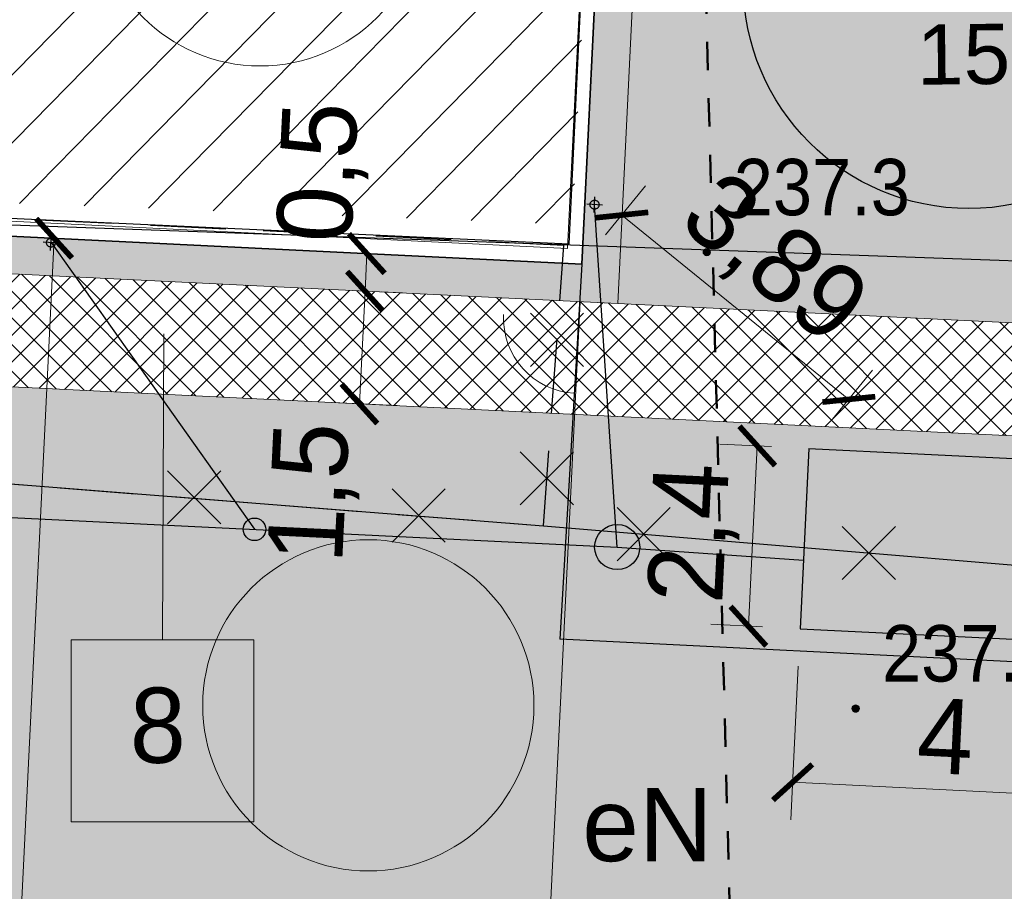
# Model space of a CAD drawing. Extents: x 40810 to 6568062, y -66833 to 5647073.
# Tile 13 of 32: x 6567800 to 6567813, y 5646964 to 5646976. Entities that reach past the tile are written whole.
import ezdxf
from ezdxf.enums import TextEntityAlignment as Align
from ezdxf.lldxf.tags import DXFTag

# ---------------------------------------------------------------- set-up
doc = ezdxf.new("R2010")
doc.units = 0
doc.header["$MEASUREMENT"] = 0
for name, pattern in [('218-500', [1, 0.5, -0.5]), ('8', [2, 1.5, -0.5]), ('DGN_STYLE_2191', [1, -0.25, 0.5, -0.25]), ('DGN_STYLE_9021', [7.5, 3.75, 3.75]), ('KTCR02_05', [1.5, 1, -0.5]), ('PZAG_03_05', [9, 4.5, 4.5]), ('STRICHPUNKTX2', [2, 1, -0.5, 0, -0.5])]:
    doc.linetypes.add(name, pattern=pattern)
doc.layers.get('0').update_dxf_attribs({"linetype": 'CONTINUOUS'})
doc.layers.get('Defpoints').update_dxf_attribs({"linetype": 'CONTINUOUS'})
for name, color, linetype, lineweight in [('_Eko_deszczowka', 94, 'CONTINUOUS', 30), ('_Eko_DŹ_odwierty_obszar', 4, 'CONTINUOUS', 25), ('_EKO_DŹ_odwierty_OPIS', 3, 'CONTINUOUS', 15), ('A_izolacja', 5, 'CONTINUOUS', 9), ('E_przyłacze', 1, '218-500', 70), ('l. przekrojowa', 1, 'CONTINUOUS', 30), ('l.przerywana', 104, 'ICAD_ISO03W100', 5), ('l.widokowa', 140, 'CONTINUOUS', 15), ('Proj Kanalizacja', 33, 'CONTINUOUS', 50), ('szraf1', 8, 'CONTINUOUS', 5), ('wymiarowanie', 176, 'CONTINUOUS', 9)]:
    doc.layers.add(name, color=color, linetype=linetype, lineweight=lineweight)
for name, color, linetype in [('BDOT1', 7, 'CONTINUOUS'), ('EWID_BUD', 7, 'CONTINUOUS'), ('PZAG', 7, 'CONTINUOUS'), ('Z-zielen', 62, 'CONTINUOUS')]:
    doc.layers.add(name, color=color, linetype=linetype)
doc.styles.add('Arial_1', font='arial.ttf')
doc.styles.get("Standard").update_dxf_attribs({"font": 'GOTHIC.TTF'})
doc.styles.add('STYLE-GEO_140', font='geo_140.shx', dxfattribs={"bigfont": 'geo_140big.shx'})
tags = doc.linetypes.add('ICAD_ISO03W100', pattern=[30, 12, -18]).pattern_tags.tags
tags[6:7] = [DXFTag(74, 4), DXFTag(75, 0), DXFTag(340, '0'), DXFTag(46, 1.0), DXFTag(50, 0.0), DXFTag(44, 0.0), DXFTag(45, 0.0)]
tags[4:5] = [DXFTag(74, 4), DXFTag(75, 0), DXFTag(340, '0'), DXFTag(46, 1.0), DXFTag(50, 0.0), DXFTag(44, 0.0), DXFTag(45, 0.0)]
doc.dimstyles.new('Skala 1-50', dxfattribs={"dimtxt": 1, "dimasz": 0.5, "dimexe": 0.5, "dimexo": 0.5, "dimgap": 0.2, "dimtad": 1, "dimtxsty": 'Standard', "dimblk": 'ARCHTICK', "dimcen": 0.5, "dimclrd": 256, "dimclre": 256, "dimadec": 0, "dimazin": 0, "dimtfac": 1, "dimtdec": 1, "dimtmove": 1, "dimatfit": 3, "dimldrblk": 'ARCHTICK', "dimfxl": 1, "dimlwd": -1, "dimlwe": -1, "dimarcsym": 0})
pattern_1 = [(45, (0, 0), (-0.1767766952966, 0.1767766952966), []), (135, (0, 0), (-0.1767766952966, -0.1767766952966), [])]
pattern_2 = [(0, (0.04, 0.02), (0, 1), [0, -1]), (0, (0.36, 0.04), (0, 1), [0, -1]), (0, (0.18, 0.26), (0, 1), [0, -1]), (0, (0.4, 0.42), (0, 1), [0, -1]), (0, (0.14, 0.48), (0, 1), [0, -1]), (0, (0.22, 0.72), (0, 1), [0, -1]), (0, (0.08, 0.9), (0, 1), [0, -1]), (0, (0.4, 0.88), (0, 1), [0, -1]), (0, (0.64, 0.92), (0, 1), [0, -1]), (0, (0.76, 0.68), (0, 1), [0, -1]), (0, (0.96, 0.66), (0, 1), [0, -1]), (0, (0.96, 0.3), (0, 1), [0, -1]), (0, (0.78, 0.18), (0, 1), [0, -1]), (0, (0.5, 0.24), (0, 1), [0, -1]), (0, (0.68, 0.42), (0, 1), [0, -1]), (0, (0.5, 0.6), (0, 1), [0, -1]), (0, (0.92, 0.04), (0, 1), [0, -1])]

# ---------------------------------------------------------------- blocks, each defined once
blk = doc.blocks.new('DWG_H0_11')
at = {"layer": 'BDOT1', "linetype": 'Continuous'}
blk.add_hatch(color=7, dxfattribs=at).paths.add_polyline_path([(0.09, 0, 1), (-0.09, 0, 1)], flags=16)
at = {"layer": 'BDOT1', "color": 7, "linetype": 'Continuous'}
blk.add_lwpolyline([(0.09, 0, 1), (-0.09, 0, 1)], format="xyb", close=True, dxfattribs=at)
blk = doc.blocks.new('RTPW01_1')
at = {"layer": 'BDOT1', "color": 7, "linetype": 'Continuous'}
blk.add_circle((0, 0), 0.09, dxfattribs=at)
blk.add_blockref('DWG_H0_11', (0, 0), dxfattribs=at)
blk = doc.blocks.new('_ArchTick')
at = {"color": 0, "linetype": 'ByBlock', "const_width": 0.15}
blk.add_lwpolyline([(-0.5, -0.5), (0.5, 0.5)], dxfattribs=at)
blk = doc.blocks.new('*D203')
at = {"layer": 'Defpoints', "color": 0}
for p in [(6567798.09, 5646973.025), (6567800.564, 5646972.904), (6567796.86, 5646947.89)]:
    blk.add_point(p, dxfattribs=at)
at = {"layer": 'wymiarowanie'}
for p, q in [((6567798.59, 5646973.001), (6567801.063, 5646972.88)), ((6567797.359, 5646947.866), (6567799.833, 5646947.744))]:
    blk.add_line(p, q, dxfattribs=at)
at = {"layer": 'wymiarowanie', "color": 1}
blk.add_line((6567799.334, 5646947.769), (6567800.564, 5646972.904), dxfattribs=at)
at = {"layer": 'wymiarowanie', "color": 1, "linetype": 'Continuous', "xscale": 0.5, "yscale": 0.5, "zscale": 0.5}
for p, rotation in [((6567800.564, 5646972.904), 87.1980771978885), ((6567799.334, 5646947.769), 267.1980771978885)]:
    blk.add_blockref('_ArchTick', p, dxfattribs=dict(at, rotation=rotation))
at = {"layer": 'wymiarowanie', "color": 0, "linetype": 'Continuous', "insert": (6567799.179, 5646960.374), "char_height": 1, "attachment_point": 5, "rotation": 87.1981}
blk.add_mtext('25,17', dxfattribs=at)
blk = doc.blocks.new('*D232')
at = {"layer": 'Defpoints', "color": 0}
for p in [(6567813.465, 5646966.083), (6567823.459, 5646965.746), (6567823.351, 5646962.556)]:
    blk.add_point(p, dxfattribs=at)
at = {"layer": 'wymiarowanie'}
for p, q in [((6567813.448, 5646965.583), (6567813.34, 5646962.394)), ((6567823.442, 5646965.246), (6567823.334, 5646962.056)), ((6567813.357, 5646962.893), (6567823.351, 5646962.556))]:
    blk.add_line(p, q, dxfattribs=at)
at = {"layer": 'wymiarowanie', "linetype": 'Continuous', "xscale": 0.5, "yscale": 0.5, "zscale": 0.5}
for p, rotation in [((6567813.357, 5646962.893), 178.0658650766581), ((6567823.351, 5646962.556), 358.0658650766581)]:
    blk.add_blockref('_ArchTick', p, dxfattribs=dict(at, rotation=rotation))
at = {"layer": 'wymiarowanie', "color": 0, "linetype": 'Continuous', "insert": (6567818.378, 5646963.449), "char_height": 1, "attachment_point": 5, "rotation": 358.0659}
blk.add_mtext('10', dxfattribs=at)
blk = doc.blocks.new('*D248')
at = {"layer": 'Defpoints', "color": 0}
for p in [(6567808.278, 5646976.808), (6567808.254, 5646976.098), (6567817.246, 5646974.366)]:
    blk.add_point(p, dxfattribs=at)
at = {"layer": 'wymiarowanie'}
for p, q in [((6567808.271, 5646976.598), (6567808.295, 5646977.307)), ((6567817.263, 5646974.866), (6567817.335, 5646977.002)), ((6567817.318, 5646976.502), (6567808.278, 5646976.808))]:
    blk.add_line(p, q, dxfattribs=at)
at = {"layer": 'wymiarowanie', "linetype": 'Continuous', "xscale": 0.5, "yscale": 0.5, "zscale": 0.5}
for p, rotation in [((6567808.278, 5646976.808), 178.0658650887), ((6567817.318, 5646976.502), 358.0658650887)]:
    blk.add_blockref('_ArchTick', p, dxfattribs=dict(at, rotation=rotation))
at = {"layer": 'wymiarowanie', "color": 0, "linetype": 'Continuous', "insert": (6567812.824, 5646977.426), "char_height": 1, "attachment_point": 5, "rotation": 358.0659}
blk.add_mtext('9,05', dxfattribs=at)
blk = doc.blocks.new('*D252')
at = {"layer": 'Defpoints', "color": 0}
for p in [(6567804.435, 5646972.715), (6567804.41, 5646972.215), (6567804.697, 5646972.201)]:
    blk.add_point(p, dxfattribs=at)
at = {"layer": 'wymiarowanie'}
for p, q in [((6567804.721, 5646972.701), (6567804.697, 5646972.201)), ((6567804.934, 5646972.69), (6567805.22, 5646972.676)), ((6567804.91, 5646972.191), (6567805.196, 5646972.177))]:
    blk.add_line(p, q, dxfattribs=at)
at = {"layer": 'wymiarowanie', "linetype": 'Continuous', "xscale": 0.5, "yscale": 0.5, "zscale": 0.5}
for p, rotation in [((6567804.721, 5646972.701), 87.19807718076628), ((6567804.697, 5646972.201), 267.1980771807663)]:
    blk.add_blockref('_ArchTick', p, dxfattribs=dict(at, rotation=rotation))
at = {"layer": 'wymiarowanie', "color": 0, "linetype": 'Continuous', "insert": (6567804.15, 5646973.779), "char_height": 1, "attachment_point": 5, "rotation": 87.1981}
blk.add_mtext('0,5', dxfattribs=at)
blk = doc.blocks.new('*D253')
at = {"layer": 'Defpoints', "color": 0}
for p in [(6567804.41, 5646972.215), (6567803.766, 5646970.745), (6567804.623, 5646970.703)]:
    blk.add_point(p, dxfattribs=at)
at = {"layer": 'wymiarowanie'}
for p, q in [((6567804.697, 5646972.201), (6567804.623, 5646970.703)), ((6567804.91, 5646972.191), (6567805.196, 5646972.177)), ((6567804.265, 5646970.721), (6567805.123, 5646970.679))]:
    blk.add_line(p, q, dxfattribs=at)
at = {"layer": 'wymiarowanie', "linetype": 'Continuous', "xscale": 0.5, "yscale": 0.5, "zscale": 0.5}
for p, rotation in [((6567804.697, 5646972.201), 87.19807718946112), ((6567804.623, 5646970.703), 267.1980771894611)]:
    blk.add_blockref('_ArchTick', p, dxfattribs=dict(at, rotation=rotation))
at = {"layer": 'wymiarowanie', "color": 0, "linetype": 'Continuous', "insert": (6567804.031, 5646969.52), "char_height": 1, "attachment_point": 5, "rotation": 87.1981}
blk.add_mtext('1,5', dxfattribs=at)
blk = doc.blocks.new('*D273')
at = {"layer": 'Defpoints', "color": 0}
for p in [(6567777.266, 5646974.045), (6567807.581, 5646972.561), (6567807.12, 5646963.152)]:
    blk.add_point(p, dxfattribs=at)
at = {"layer": 'wymiarowanie'}
for p, q in [((6567777.241, 5646973.545), (6567776.781, 5646964.137)), ((6567807.556, 5646972.061), (6567807.096, 5646962.653)), ((6567776.805, 5646964.636), (6567807.12, 5646963.152))]:
    blk.add_line(p, q, dxfattribs=at)
at = {"layer": 'wymiarowanie', "linetype": 'Continuous', "xscale": 0.5, "yscale": 0.5, "zscale": 0.5}
for p, rotation in [((6567776.805, 5646964.636), 177.1980771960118), ((6567807.12, 5646963.152), 357.1980771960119)]:
    blk.add_blockref('_ArchTick', p, dxfattribs=dict(at, rotation=rotation))
at = {"layer": 'wymiarowanie', "color": 0, "linetype": 'Continuous', "insert": (6567792, 5646964.664), "char_height": 1, "attachment_point": 5, "rotation": 357.1981}
blk.add_mtext('30,35', dxfattribs=at)
blk = doc.blocks.new('*D284')
at = {"layer": 'Defpoints', "color": 0}
for p in [(6567807.581, 5646972.561), (6567811.129, 5646970.762), (6567810.599, 5646970.11)]:
    blk.add_point(p, dxfattribs=at)
at = {"layer": 'wymiarowanie'}
for p, q in [((6567807.896, 5646972.949), (6567808.426, 5646973.602)), ((6567808.111, 5646973.213), (6567811.129, 5646970.762)), ((6567810.914, 5646970.498), (6567811.444, 5646971.15))]:
    blk.add_line(p, q, dxfattribs=at)
at = {"layer": 'wymiarowanie', "xscale": 0.5, "yscale": 0.5, "zscale": 0.5}
for p, rotation in [((6567808.111, 5646973.213), 140.9208884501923), ((6567811.129, 5646970.762), 320.9208884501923)]:
    blk.add_blockref('_ArchTick', p, dxfattribs=dict(at, rotation=rotation))
at = {"layer": 'wymiarowanie', "color": 0, "linetype": 'Continuous', "insert": (6567810.106, 5646972.586), "char_height": 1, "attachment_point": 5, "rotation": 320.9209}
blk.add_mtext('3,89', dxfattribs=at)
blk = doc.blocks.new('*D293')
at = {"layer": 'Defpoints', "color": 0}
for p in [(6567810.482, 5646967.713), (6567814.477, 5646967.517), (6567814.377, 5646965.475)]:
    blk.add_point(p, dxfattribs=at)
at = {"layer": 'wymiarowanie'}
for p, q in [((6567810.457, 5646967.213), (6567810.357, 5646965.171)), ((6567814.453, 5646967.018), (6567814.353, 5646964.976)), ((6567810.382, 5646965.671), (6567814.377, 5646965.475))]:
    blk.add_line(p, q, dxfattribs=at)
at = {"layer": 'wymiarowanie', "linetype": 'Continuous', "xscale": 0.5, "yscale": 0.5, "zscale": 0.5}
for p, rotation in [((6567810.382, 5646965.671), 177.1980772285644), ((6567814.377, 5646965.475), 357.1980772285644)]:
    blk.add_blockref('_ArchTick', p, dxfattribs=dict(at, rotation=rotation))
at = {"layer": 'wymiarowanie', "color": 0, "linetype": 'Continuous', "insert": (6567812.414, 5646966.284), "char_height": 1, "attachment_point": 5, "rotation": 357.1981}
blk.add_mtext('4', dxfattribs=at)
blk = doc.blocks.new('*D295')
at = {"layer": 'Defpoints', "color": 0}
for p in [(6567810.599, 5646970.11), (6567809.794, 5646967.746), (6567810.482, 5646967.713)]:
    blk.add_point(p, dxfattribs=at)
at = {"layer": 'wymiarowanie'}
for p, q in [((6567810.1, 5646970.134), (6567809.412, 5646970.168)), ((6567809.912, 5646970.143), (6567809.794, 5646967.746)), ((6567809.982, 5646967.737), (6567809.295, 5646967.771))]:
    blk.add_line(p, q, dxfattribs=at)
at = {"layer": 'wymiarowanie', "linetype": 'Continuous', "xscale": 0.5, "yscale": 0.5, "zscale": 0.5}
for p, rotation in [((6567809.912, 5646970.143), 87.19807718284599), ((6567809.794, 5646967.746), 267.198077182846)]:
    blk.add_blockref('_ArchTick', p, dxfattribs=dict(at, rotation=rotation))
at = {"layer": 'wymiarowanie', "color": 0, "linetype": 'Continuous', "insert": (6567809.083, 5646968.982), "char_height": 1, "attachment_point": 5, "rotation": 87.1981}
blk.add_mtext('2,4', dxfattribs=at)

msp = doc.modelspace()

# ---------------------------------------------------------------- hatches: boundary and pattern name
at = {"layer": 'szraf1', "true_color": 0xc7c8ca}
h = msp.add_hatch(dxfattribs=at)
h.set_pattern_fill('ANSI37', color=9, scale=2, style=0)
h.set_pattern_definition(pattern_1)
h.paths.add_polyline_path([(6567823.29, 5646949.789), (6567823.25, 5646947.076), (6567815.665, 5646947.38, 0.196657), (6567818.004, 5646952.37), (6567818.832, 5646976.873, 0.160815), (6567817.35, 5646983.958), (6567809.203, 5646997.768, 0.265433), (6567799.729, 5647003.178), (6567753.063, 5647002.39, 0.208172), (6567747.98, 5647000.075), (6567747.21, 5647008.79), (6567747.35, 5647008.792, 0.163859), (6567751.584, 5647007.366), (6567799.729, 5647008.178, -0.27448), (6567813.51, 5647000.308), (6567821.657, 5646986.499, -0.142644), (6567823.867, 5646977.829), (6567822.996, 5646952.047, 0.081845)])
at = {"layer": 'szraf1', "linetype": 'Continuous'}
h = msp.add_hatch(dxfattribs=at)
h.set_pattern_fill('ANSI37', color=40, scale=2, style=0)
h.set_pattern_definition(pattern_1)
h.paths.add_polyline_path([(6567813.016, 5646947.486), (6567815.626, 5646947.346, 0.207654), (6567818.004, 5646952.371), (6567818.87, 5646977.998, 0.142644), (6567817.35, 5646983.958), (6567812.57, 5646992.062), (6567801.529, 5646992.602, -0.395059), (6567800.578, 5646993.584), (6567800.416, 5647003.157), (6567796.416, 5647003.124), (6567796.572, 5646993.912, -0.419182), (6567795.572, 5646992.895), (6567776.232, 5646993.84), (6567775.17, 5646972.145), (6567787.446, 5646971.544), (6567787.305, 5646968.647), (6567797.093, 5646968.168), (6567797.235, 5646971.065), (6567815.626, 5646970.165, -0.399962), (6567817.053, 5646968.667), (6567816.505, 5646952.421, -0.299344)])
h.paths.add_polyline_path([(6567795.834, 5646973.136), (6567797.332, 5646973.062), (6567797.308, 5646972.563), (6567815.631, 5646971.666, 0.418657), (6567817.204, 5646973.114), (6567817.371, 5646978.049, 0.142644), (6567816.058, 5646983.196), (6567812.161, 5646989.802, 0.297098), (6567811.15, 5646990.629), (6567801.519, 5646991.101, 0.414214), (6567800.471, 5646990.151), (6567800.448, 5646989.679), (6567794.595, 5646989.966), (6567794.667, 5646991.436), (6567781.462, 5646992.082), (6567777.657, 5646992.268), (6567776.742, 5646973.57), (6567787.52, 5646973.042), (6567787.537, 5646973.529), (6567789.042, 5646973.456), (6567788.876, 5646970.072), (6567795.668, 5646969.74)], flags=16)
h = msp.add_hatch(dxfattribs=at)
h.set_pattern_fill('GRAVL1', color=256, style=0)
h.set_pattern_definition([(228.0128, (0.72, 1), (-7.99999823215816, -9.00000134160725), [0.134536, -13.319088]), (184.9697, (0.63, 0.9), (12.00000105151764, 0.99999130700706), [0.230868, -22.855925]), (132.5104, (0.4, 0.88), (9.9999907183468, -11.0000086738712), [0.162788, -16.116032]), (267.2737, (0.01, 0.63), (0.9999960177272, 20.00000029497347), [0.210238, -20.813558]), (292.8337, (0, 0.42), (-5.00000990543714, 11.99999641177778), [0.206155, -20.409373]), (357.2737, (0.08, 0.23), (-20.00000029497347, 0.9999960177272), [0.210238, -20.813558]), (37.6942, (0.29, 0.22), (-13.00000734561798, -9.99999040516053), [0.278029, -27.524849]), (72.2553, (0.51, 0.39), (7.00001076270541, 21.99999623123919), [0.262488, -25.986321]), (121.4296, (0.59, 0.64), (-8.00000823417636, 12.99999503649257), [0.21095, -20.884073]), (175.2364, (0.48, 0.82), (11.0000009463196, -0.9999915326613), [0.240832, -11.800763]), (222.3974, (0.24, 0.84), (-12.00000735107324, -10.99999208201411), [0.311448, -30.833375]), (138.8141, (1, 0.62), (-7.0000029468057, 5.9999973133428), [0.106301, -10.523844]), (171.4692, (0.92, 0.69), (12.99999828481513, -2.0000079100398), [0.202237, -20.021511]), (225, (0.72, 0.72), (-2e-16, -1.00000030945), [0.141421, -1.272792]), (203.1986, (0.65, 0.84), (4.999999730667, 2.0000013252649), [0.076158, -7.539615]), (291.8014, (0.58, 0.81), (-0.9999999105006, 3.0000002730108), [0.107703, -5.277462]), (30.9638, (0.62, 0.71), (2.999998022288, 2.0000024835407), [0.174929, -5.656023]), (161.5651, (0.77, 0.8), (2.000000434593, -0.999998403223), [0.126491, -3.035787]), (16.3895, (0, 0.81), (10.00000219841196, 2.99999270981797), [0.1772, -17.542845]), (70.3462, (0.17, 0.86), (-3.99999524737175, -11.0000021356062), [0.148661, -14.717408]), (293.1986, (0.77, 1), (-2.0000013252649, 4.999999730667), [0.152315, -7.463458]), (343.6105, (0.83, 0.86), (-10.00000219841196, 2.99999270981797), [0.1772, -17.542845]), (339.444, (0, 0.19), (-5.0000018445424, 1.9999959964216), [0.17088, -8.373124]), (294.7751, (0.16, 0.13), (-4.99999218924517, 11.0000034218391), [0.143178, -14.174643]), (66.8014, (0.78, 0), (2.0000013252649, 4.999999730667), [0.152315, -7.463458]), (17.354, (0.84, 0.14), (-13.00000201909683, -3.9999945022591), [0.167631, -16.595424]), (69.444, (0.29, 0), (-1.9999959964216, -5.0000018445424), [0.08544, -8.458564]), (101.3099, (0.72, 0), (-0.9999976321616, 4.000000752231), [0.05099, -5.048029]), (165.9638, (0.71, 0.05), (3.00000054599, -0.999998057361), [0.206155, -3.91695]), (186.009, (0.51, 0.1), (9.99999975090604, 0.99999931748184), [0.19105, -18.913923]), (303.6901, (0.62, 0.62), (-1.000001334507, 1.999999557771), [0.144222, -3.461329]), (353.1572, (0.7, 0.5), (16.99999936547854, -2.00000799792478), [0.251794, -24.927563]), (60.9454, (0.95, 0.47), (-4.0000000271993, -7.0000003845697), [0.102956, -10.192674]), (90, (1, 0.56), (-1, 1), [0.06, -0.94]), (120.2564, (0.49, 0.13), (3.9999948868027, -7.00000245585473), [0.138924, -13.75352]), (48.0128, (0.42, 0.25), (7.99999823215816, 9.00000134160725), [0.269072, -13.184552]), (0, (0.6, 0.45), (1, 1), [0.26, -0.74]), (325.3048, (0.86, 0.45), (-9.9999942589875, 7.00000860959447), [0.158114, -15.653274]), (254.0546, (0.99, 0.36), (-0.9999998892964, -4.0000001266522), [0.145602, -7.134508]), (207.646, (0.95, 0.22), (-18.99999580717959, -10.00000771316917), [0.237065, -23.469474]), (175.4261, (0.74, 0.11), (-13.00000055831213, 0.99999480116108), [0.250799, -24.829074])])
h.paths.add_polyline_path([(6567797.308, 5646972.563), (6567797.332, 5646973.062), (6567807.581, 5646972.561), (6567808.4, 5646989.29), (6567800.448, 5646989.679), (6567800.473, 5646990.179), (6567808.923, 5646989.765), (6567808.056, 5646972.037)])
at = {"layer": 'wymiarowanie'}
h = msp.add_hatch(dxfattribs=at)
h.set_pattern_fill('ANSI31', color=256, scale=0.2, angle=0.5385, style=0)
h.set_pattern_definition([(45.5385, (6567928.101, 5646924.28844), (-0.4532128, 0.444773), [])])
h.paths.add_polyline_path([(6567788.543, 5646990.137), (6567778.272, 5646990.514), (6567777.475, 5646974.235), (6567807.453, 5646973.087), (6567808.262, 5646989.27), (6567800.654, 5646989.6), (6567800.372, 5646984.209), (6567788.346, 5646984.761)])
at = {"layer": 'wymiarowanie', "linetype": 'Continuous', "true_color": 0xffffff}
msp.add_hatch(color=7, dxfattribs=at).paths.add_polyline_path([(6567800.792, 5646965.146), (6567803.219, 5646965.146), (6567803.219, 5646967.566), (6567800.792, 5646967.566)])
at = {"layer": 'Z-zielen', "linetype": 'Continuous'}
h = msp.add_hatch(dxfattribs=at)
h.set_pattern_fill('STIPPLE', color=256, style=0)
h.set_pattern_definition([(0, (0.04, 0.02), (0, 1), [0, -1]), (0, (0.36, 0.04), (0, 1), [0, -1]), (0, (0.18, 0.26), (0, 1), [0, -1]), (0, (0.4, 0.42), (0, 1), [0, -1]), (0, (0.14, 0.48), (0, 1), [0, -1]), (0, (0.22, 0.72), (0, 1), [0, -1]), (0, (0.08, 0.9), (0, 1), [0, -1]), (0, (0.4, 0.88), (0, 1), [0, -1]), (0, (0.64, 0.92), (0, 1), [0, -1]), (0, (0.76, 0.68), (0, 1), [0, -1]), (0, (0.96, 0.66), (0, 1), [0, -1]), (0, (0.96, 0.3), (0, 1), [0, -1]), (0, (0.78, 0.18), (0, 1), [0, -1]), (0, (0.5, 0.24), (0, 1), [0, -1]), (0, (0.68, 0.42), (0, 1), [0, -1]), (0, (0.5, 0.6), (0, 1), [0, -1]), (0, (0.92, 0.04), (0, 1), [0, -1])])
h.paths.add_polyline_path([(6567834.6, 5646957.495), (6567823.191, 5646957.827), (6567823.445, 5646965.336), (6567828.442, 5646965.168), (6567828.864, 5646977.66), (6567823.867, 5646977.829, 0.142655), (6567821.657, 5646986.499), (6567813.237, 5647000.769, 0.26076), (6567799.458, 5647008.176), (6567751.703, 5647007.367), (6567753.913, 5647007.405), (6567751.011, 5647008.834), (6567829.898, 5647009.741)])
h.paths.add_polyline_path([(6567821.79, 5646988.53), (6567828.8, 5646988.46), (6567828.94, 5647000.44), (6567821.94, 5647000.52)], flags=16)
h.paths.add_polyline_path([(6567821.94, 5647003.02), (6567820.471, 5647003.038), (6567820.304, 5646991.747), (6567818.548, 5646991.769), (6567820.448, 5646988.547), (6567821.79, 5646988.53)], flags=16)
h.paths.add_polyline_path([(6567829.53, 5646985.826, 1), (6567825.131, 5646985.826, 1)], flags=16)
h.paths.add_polyline_path([(6567821.94, 5647003.02), (6567825.04, 5647003.02), (6567825.04, 5647000.52), (6567821.94, 5647000.52)], flags=16)
edge = h.paths.add_edge_path()
edge.add_arc((6567747.432, 5647001.681), 7.112, 279.1409, 5.919, ccw=False)
edge.add_line((6567748.561, 5646994.662), (6567748.006, 5647000.103))
edge.add_arc((6567753.178, 5646995.4), 6.991, 91.0011, 137.7188, ccw=False)
edge.add_line((6567753.056, 5647002.39), (6567754.503, 5647002.414))
h = msp.add_hatch(dxfattribs=at)
h.set_pattern_fill('STIPPLE', color=256, style=0)
h.set_pattern_definition(pattern_2)
edge = h.paths.add_edge_path()
edge.add_line((6567800.473, 5646990.179), (6567808.923, 5646989.765))
edge.add_line((6567808.923, 5646989.765), (6567808.056, 5646972.037))
edge.add_line((6567808.056, 5646972.037), (6567815.705, 5646971.664))
edge.add_arc((6567815.706, 5646973.163), 1.498, 269.941, 358.1248)
edge.add_line((6567817.204, 5646973.114), (6567817.376, 5646978.369))
edge.add_arc((6567807.876, 5646978.369), 9.5, 0, 30.5385)
edge.add_line((6567816.058, 5646983.196), (6567811.963, 5646990.139))
edge.add_arc((6567811.101, 5646989.63), 1, 30.5385, 87.1981)
edge.add_line((6567811.15, 5646990.629), (6567801.519, 5646991.101))
edge.add_arc((6567801.47, 5646990.102), 1, 87.1981, 175.5974)
h = msp.add_hatch(dxfattribs=at)
h.set_pattern_fill('STIPPLE', color=256, style=0)
h.set_pattern_definition(pattern_2)
h.paths.add_polyline_path([(6567793.056, 5646968.366), (6567797.093, 5646968.168), (6567797.235, 5646971.065), (6567815.626, 5646970.165), (6567815.219, 5646958.097), (6567816.695, 5646958.047), (6567816.505, 5646952.421, -0.299316), (6567813.016, 5646947.486), (6567791.866, 5646948.483), (6567791.958, 5646950.732), (6567792.44, 5646951.54)])

# ---------------------------------------------------------------- linework, layer by layer
at = {"lineweight": 5}
for centre in [(6567803.303, 5646977.398), (6567804.741, 5646966.693)]:
    msp.add_circle(centre, 2.202, dxfattribs=at)
at = {"layer": '_Eko_deszczowka', "linetype": 'STRICHPUNKTX2', "ltscale": 5}
for p, q in [((6567807.744, 5646973.246), (6567807.754, 5646973.456)), ((6567807.854, 5646973.346), (6567807.644, 5646973.356)), ((6567800.628, 5646972.841), (6567800.418, 5646972.851)), ((6567800.518, 5646972.741), (6567800.528, 5646972.951))]:
    msp.add_line(p, q, dxfattribs=at)
at = {"layer": '_Eko_deszczowka', "linetype": 'Continuous'}
for p, q in [((6567808.05, 5646968.798), (6567807.749, 5646973.351)), ((6567800.523, 5646972.846), (6567803.228, 5646969.034)), ((6567810.599, 5646970.11), (6567810.482, 5646967.713)), ((6567810.599, 5646970.11), (6567814.594, 5646969.914)), ((6567785.793, 5646969.887), (6567808.05, 5646968.798)), ((6567808.05, 5646968.798), (6567810.526, 5646968.622)), ((6567810.482, 5646967.713), (6567814.477, 5646967.517))]:
    msp.add_line(p, q, dxfattribs=at)
at = {"layer": '_Eko_deszczowka', "linetype": 'STRICHPUNKTX2', "ltscale": 5}
for centre in [(6567807.749, 5646973.351), (6567800.523, 5646972.846)]:
    msp.add_circle(centre, 0.06, dxfattribs=at)
at = {"layer": '_Eko_deszczowka', "linetype": 'Continuous'}
for centre, radius in [((6567803.228, 5646969.034), 0.15), ((6567808.05, 5646968.798), 0.3)]:
    msp.add_circle(centre, radius, dxfattribs=at)
at = {"layer": '_Eko_DŹ_odwierty_obszar'}
msp.add_circle((6567812.726, 5646976.299), 3, dxfattribs=at)
at = {"layer": 'A_izolacja', "lineweight": 35}
msp.add_lwpolyline([(6567800.448, 5646989.679), (6567808.4, 5646989.29), (6567807.581, 5646972.561), (6567777.266, 5646974.045), (6567778.082, 5646990.716), (6567788.839, 5646990.189), (6567788.578, 5646984.869), (6567800.184, 5646984.284)], close=True, dxfattribs=at)
at = {"layer": 'BDOT1', "color": 7, "linetype": 'KTCR02_05'}
msp.add_lwpolyline([(6567775.7, 5646971.27), (6567791.38, 5646970.24), (6567793.12, 5646970.12), (6567796.16, 5646969.94), (6567807.07, 5646969.08), (6567807.34, 5646972.81), (6567795.3, 5646973.39), (6567795.25, 5646971.9), (6567793.77, 5646971.97), (6567790.9, 5646972.11), (6567789.37, 5646972.19), (6567789.46, 5646973.67), (6567777.32, 5646974.25), (6567778.22, 5646990.51), (6567785.79, 5646990.17), (6567788.64, 5646989.99), (6567790.019, 5646989.932), (6567800.63, 5646989.45), (6567800.63, 5646990.6), (6567776.79, 5646991.74)], close=True, dxfattribs=at)
at = {"layer": 'BDOT1', "color": 7, "linetype": 'DGN_STYLE_9021'}
msp.add_lwpolyline([(6567793.12, 5646970.12), (6567796.16, 5646969.94), (6567807.07, 5646969.08), (6567817.38, 5646968.22)], dxfattribs=at)
at = {"layer": 'E_przyłacze', "linetype": 'DGN_STYLE_2191', "lineweight": 50, "ltscale": 0.75}
msp.add_line((6567809.918, 5646949.649), (6567809.151, 5646979.169), dxfattribs=at)
at = {"layer": 'EWID_BUD', "color": 7, "linetype": 'Continuous'}
msp.add_lwpolyline([(6567777.37, 5646974.21), (6567807.41, 5646972.83), (6567808.19, 5646989.1), (6567800.63, 5646989.47), (6567800.36, 5646984.07), (6567792.27, 5646984.47), (6567789.72, 5646984.59), (6567788.37, 5646984.66), (6567788.63, 5646990), (6567785.79, 5646990.17), (6567778.23, 5646990.51)], close=True, dxfattribs=at)
at = {"layer": 'l. przekrojowa', "color": 7, "linetype": 'Continuous'}
for p in [(6567807.581, 5646972.561), (6567813.5, 5646967.265)]:
    msp.add_line(p, (6567807.286, 5646967.575), dxfattribs=at)
at = {"layer": 'l.przerywana', "color": 7}
msp.add_lwpolyline([(6567800.638, 5646989.47), (6567808.19, 5646989.1), (6567807.391, 5646972.77), (6567777.475, 5646974.235), (6567778.272, 5646990.506), (6567788.629, 5646989.999), (6567788.369, 5646984.679), (6567800.374, 5646984.074), (6567800.638, 5646989.47)], dxfattribs=at)
at = {"layer": 'l.widokowa', "color": 5}
for p, q in [((6567797.308, 5646972.563), (6567815.631, 5646971.666)), ((6567797.235, 5646971.065), (6567815.626, 5646970.165))]:
    msp.add_line(p, q, dxfattribs=at)
at = {"layer": 'l.widokowa', "color": 5, "linetype": 'Continuous'}
msp.add_lwpolyline([(6567808.056, 5646972.037), (6567808.923, 5646989.765), (6567800.473, 5646990.179)], dxfattribs=at)
at = {"layer": 'l.widokowa', "color": 7, "linetype": 'Continuous'}
msp.add_arc((6567807.538, 5646971.842), 1, 177.1981, 266.6114, dxfattribs=at)
at = {"layer": 'PZAG', "color": 191, "linetype": 'PZAG_03_05'}
msp.add_lwpolyline([(6567752.96, 5647032.39), (6567757.87, 5646974.96), (6567757.87, 5646974.59), (6567831.71, 5646971.95)], dxfattribs=at)
at = {"layer": 'wymiarowanie', "color": 1, "linetype": 'Continuous'}
for p, q in [((6567806.895, 5646971.907), (6567807.603, 5646971.199)), ((6567806.895, 5646971.199), (6567807.603, 5646971.907)), ((6567806.762, 5646970.065), (6567807.469, 5646969.358)), ((6567806.762, 5646969.358), (6567807.469, 5646970.065)), ((6567802.073, 5646969.813), (6567802.78, 5646969.106)), ((6567802.073, 5646969.106), (6567802.78, 5646969.813)), ((6567805.057, 5646969.572), (6567805.764, 5646968.865)), ((6567805.057, 5646968.865), (6567805.764, 5646969.572)), ((6567808.049, 5646969.322), (6567808.756, 5646968.615)), ((6567808.049, 5646968.615), (6567808.756, 5646969.322)), ((6567811.042, 5646969.073), (6567811.749, 5646968.366)), ((6567811.042, 5646968.366), (6567811.749, 5646969.073))]:
    msp.add_line(p, q, dxfattribs=at)
at = {"layer": 'wymiarowanie', "color": 7, "linetype": 'Continuous'}
msp.add_line((6567802.006, 5646967.566), (6567802.023, 5646971.635), dxfattribs=at)
msp.add_lwpolyline([(6567800.792, 5646965.146), (6567803.219, 5646965.146), (6567803.219, 5646967.566), (6567800.792, 5646967.566)], close=True, dxfattribs=at)

# ---------------------------------------------------------------- block references
at = {"layer": 'BDOT1', "color": 7, "linetype": 'Continuous', "xscale": 0.5, "yscale": 0.5, "zscale": 0.5}
for p in [(6567809.24, 5646972.72), (6567811.22, 5646966.65)]:
    msp.add_blockref('RTPW01_1', p, dxfattribs=at)

# ---------------------------------------------------------------- texts
at = {"layer": '_EKO_DŹ_odwierty_OPIS', "color": 3, "insert": (6567812.027, 5646975.745), "char_height": 0.8, "width": 1.70754, "attachment_point": 1, "rotation": 0.6593, "style": 'Arial_1'}
msp.add_mtext('15', dxfattribs=at)
at = {"layer": 'BDOT1', "color": 7, "linetype": 'Continuous', "style": 'STYLE-GEO_140', "width": 0.93328}
for s, p in [('237.3', (6567810.77, 5646973.585)), ('237.2', (6567812.741, 5646967.385))]:
    msp.add_text(s, height=0.75, dxfattribs=at).set_placement(p, align=Align.MIDDLE_CENTER)
at = {"layer": 'Proj Kanalizacja', "color": 1, "linetype": '8', "insert": (6567808.452, 5646965.593), "char_height": 0.972, "attachment_point": 2}
msp.add_mtext('{\\fArial|b0|i0|c238|p34;eN}', dxfattribs=at)
at = {"layer": 'wymiarowanie', "color": 7, "linetype": 'Continuous', "insert": (6567801.571, 5646966.929), "char_height": 1, "width": 2.94249, "attachment_point": 1}
msp.add_mtext('8', dxfattribs=at)

# ---------------------------------------------------------------- dimensions: what is measured, and where the dimension line sits
at = {"layer": 'wymiarowanie', "linetype": 'Continuous'}
dim = msp.add_linear_dim(base=(6567808.278, 5646976.808), p1=(6567817.246, 5646974.366), p2=(6567808.254, 5646976.098), angle=178.0659, dimstyle='Skala 1-50', dxfattribs=at)
dim.commit()
dim.dimension.update_dxf_attribs({"geometry": '*D248', "text_midpoint": (6567812.824, 5646977.426)})
for base, p1, p2, picture, middle, dimtype in [((6567804.697, 5646972.201), (6567804.435, 5646972.715), (6567804.41, 5646972.215), '*D252', (6567804.92, 5646973.741), 161), ((6567804.623, 5646970.703), (6567804.41, 5646972.215), (6567803.766, 5646970.745), '*D253', (6567804.789, 5646969.483), 160)]:
    dim = msp.add_linear_dim(base=base, p1=p1, p2=p2, angle=267.1981, dimstyle='Skala 1-50', dxfattribs=at)
    dim.commit()
    dim.dimension.update_dxf_attribs({"geometry": picture, "text_midpoint": middle, "dimtype": dimtype})
for p1, p2, distance, picture, middle in [((6567777.266, 5646974.045), (6567807.581, 5646972.561), -9.42, '*D273', (6567792, 5646964.664)), ((6567807.581, 5646972.561), (6567810.599, 5646970.11), 0.841, '*D284', (6567810.106, 5646972.586)), ((6567810.599, 5646970.11), (6567810.482, 5646967.713), -0.688, '*D295', (6567809.083, 5646968.982)), ((6567810.482, 5646967.713), (6567814.477, 5646967.517), -2.044, '*D293', (6567812.414, 5646966.284)), ((6567813.465, 5646966.083), (6567823.459, 5646965.746), -3.192, '*D232', (6567818.378, 5646963.449))]:
    dim = msp.add_aligned_dim(p1=p1, p2=p2, distance=distance, dimstyle='Skala 1-50', dxfattribs=at)
    dim.commit()
    dim.dimension.update_dxf_attribs({"geometry": picture, "text_midpoint": middle})
at = {"layer": 'wymiarowanie', "color": 1, "linetype": 'Continuous'}
dim = msp.add_aligned_dim(p1=(6567796.86, 5646947.89), p2=(6567798.09, 5646973.025), distance=-2.477, dimstyle='Skala 1-50', override={"dimclrd": 1, "dimtmove": 2}, dxfattribs=at)
dim.commit()
dim.dimension.update_dxf_attribs({"geometry": '*D203', "text_midpoint": (6567799.179, 5646960.374)})

doc.saveas('drawing.dxf')
